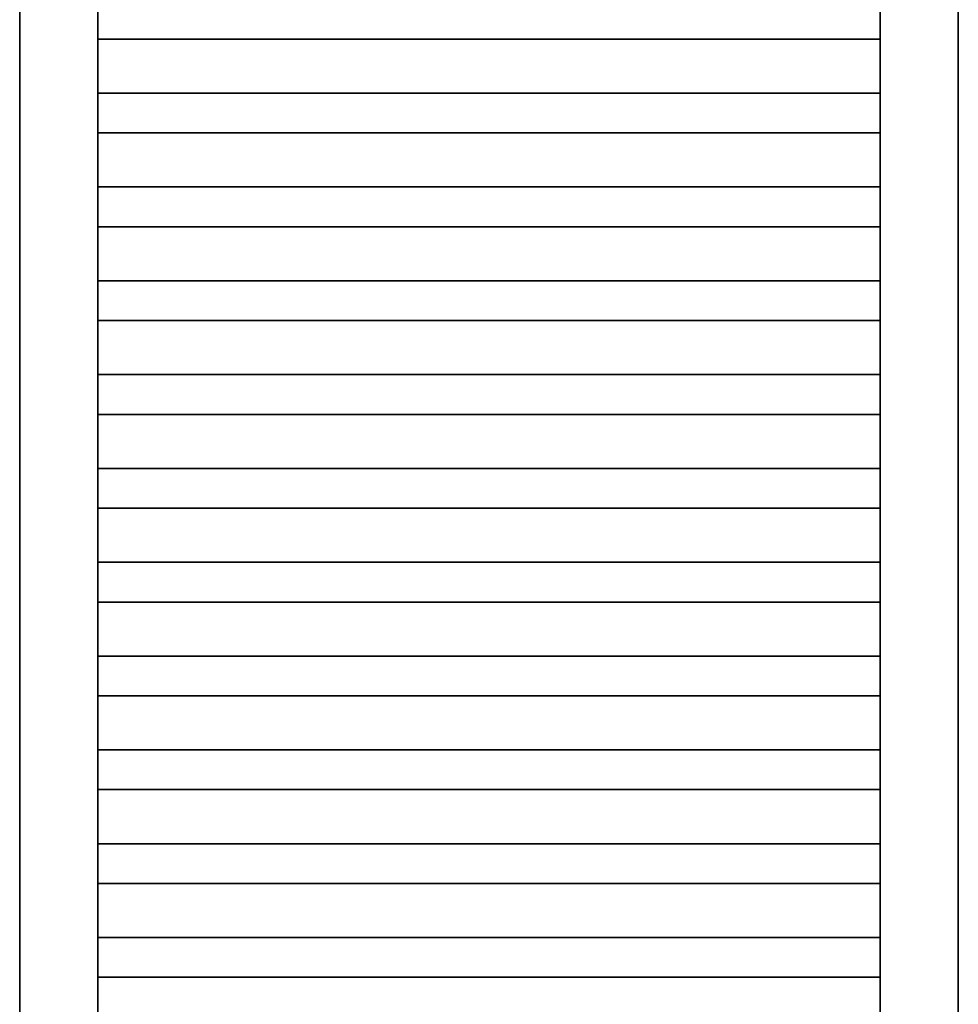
# Model space of a CAD drawing. Header units: millimetres. Extents: x 60394 to 199354, y 20895 to 166073.
# Tile 175 of 256: x 120152 to 120752, y 24632 to 25262. Entities that reach past the tile are written whole.
import ezdxf

# ---------------------------------------------------------------- set-up
doc = ezdxf.new("R2010")
doc.units = ezdxf.units.MM
doc.layers.add('UT_ZAŘÍZENÍ - OT', color=3, linetype='Continuous', lineweight=35)

msp = doc.modelspace()

# ---------------------------------------------------------------- linework, layer by layer
at = {"layer": 'UT_ZAŘÍZENÍ - OT', "linetype": 'Continuous'}
for p, q in [((120151.59, 23963.62), (120151.59, 25783.62)), ((120201.59, 25783.62), (120201.59, 23963.62)), ((120701.59, 23963.62), (120701.59, 25783.62)), ((120751.59, 25783.62), (120751.59, 23963.62)), ((120701.59, 25249.35), (120201.59, 25249.35)), ((120701.59, 25249.35), (120201.59, 25249.35)), ((120701.59, 25249.35), (120201.59, 25249.35)), ((120701.59, 25249.35), (120201.59, 25249.35)), ((120701.59, 25249.35), (120201.59, 25249.35)), ((120701.59, 25249.35), (120201.59, 25249.35)), ((120701.59, 25249.35), (120201.59, 25249.35)), ((120701.59, 25249.35), (120201.59, 25249.35)), ((120701.59, 25249.35), (120201.59, 25249.35)), ((120701.59, 25249.35), (120201.59, 25249.35)), ((120701.59, 25249.35), (120201.59, 25249.35)), ((120701.59, 25249.35), (120201.59, 25249.35)), ((120701.59, 25249.35), (120201.59, 25249.35)), ((120701.59, 25249.35), (120201.59, 25249.35)), ((120701.59, 25249.35), (120201.59, 25249.35)), ((120701.59, 25249.35), (120201.59, 25249.35)), ((120701.59, 25249.35), (120201.59, 25249.35)), ((120701.59, 25249.35), (120201.59, 25249.35)), ((120701.59, 25249.35), (120201.59, 25249.35)), ((120701.59, 25249.35), (120201.59, 25249.35)), ((120701.59, 25249.35), (120201.59, 25249.35)), ((120701.59, 25249.35), (120201.59, 25249.35)), ((120701.59, 25249.35), (120201.59, 25249.35)), ((120701.59, 25249.35), (120201.59, 25249.35)), ((120701.59, 25249.35), (120201.59, 25249.35)), ((120701.59, 25249.35), (120201.59, 25249.35)), ((120701.59, 25249.35), (120201.59, 25249.35)), ((120701.59, 25249.35), (120201.59, 25249.35)), ((120701.59, 25249.35), (120201.59, 25249.35)), ((120701.59, 25249.35), (120201.59, 25249.35)), ((120701.59, 25249.35), (120201.59, 25249.35)), ((120701.59, 25249.35), (120201.59, 25249.35)), ((120701.59, 25249.35), (120201.59, 25249.35)), ((120701.59, 25249.35), (120201.59, 25249.35)), ((120701.59, 25214.8), (120201.59, 25214.8)), ((120701.59, 25214.8), (120201.59, 25214.8)), ((120701.59, 25214.8), (120201.59, 25214.8)), ((120701.59, 25214.8), (120201.59, 25214.8)), ((120701.59, 25214.8), (120201.59, 25214.8)), ((120701.59, 25214.8), (120201.59, 25214.8)), ((120701.59, 25214.8), (120201.59, 25214.8)), ((120701.59, 25214.8), (120201.59, 25214.8)), ((120701.59, 25214.8), (120201.59, 25214.8)), ((120701.59, 25214.8), (120201.59, 25214.8)), ((120701.59, 25214.8), (120201.59, 25214.8)), ((120701.59, 25214.8), (120201.59, 25214.8)), ((120701.59, 25214.8), (120201.59, 25214.8)), ((120701.59, 25214.8), (120201.59, 25214.8)), ((120701.59, 25214.8), (120201.59, 25214.8)), ((120701.59, 25214.8), (120201.59, 25214.8)), ((120701.59, 25214.8), (120201.59, 25214.8)), ((120701.59, 25214.8), (120201.59, 25214.8)), ((120701.59, 25214.8), (120201.59, 25214.8)), ((120701.59, 25214.8), (120201.59, 25214.8)), ((120701.59, 25214.8), (120201.59, 25214.8)), ((120701.59, 25214.8), (120201.59, 25214.8)), ((120701.59, 25214.8), (120201.59, 25214.8)), ((120701.59, 25214.8), (120201.59, 25214.8)), ((120701.59, 25214.8), (120201.59, 25214.8)), ((120701.59, 25214.8), (120201.59, 25214.8)), ((120701.59, 25214.8), (120201.59, 25214.8)), ((120701.59, 25214.8), (120201.59, 25214.8)), ((120701.59, 25214.8), (120201.59, 25214.8)), ((120701.59, 25214.8), (120201.59, 25214.8)), ((120701.59, 25214.8), (120201.59, 25214.8)), ((120701.59, 25214.8), (120201.59, 25214.8)), ((120701.59, 25214.8), (120201.59, 25214.8)), ((120701.59, 25214.8), (120201.59, 25214.8)), ((120701.59, 25189.35), (120201.59, 25189.35)), ((120701.59, 25189.35), (120201.59, 25189.35)), ((120701.59, 25189.35), (120201.59, 25189.35)), ((120701.59, 25189.35), (120201.59, 25189.35)), ((120701.59, 25189.35), (120201.59, 25189.35)), ((120701.59, 25189.35), (120201.59, 25189.35)), ((120701.59, 25189.35), (120201.59, 25189.35)), ((120701.59, 25189.35), (120201.59, 25189.35)), ((120701.59, 25189.35), (120201.59, 25189.35)), ((120701.59, 25189.35), (120201.59, 25189.35)), ((120701.59, 25189.35), (120201.59, 25189.35)), ((120701.59, 25189.35), (120201.59, 25189.35)), ((120701.59, 25189.35), (120201.59, 25189.35)), ((120701.59, 25189.35), (120201.59, 25189.35)), ((120701.59, 25189.35), (120201.59, 25189.35)), ((120701.59, 25189.35), (120201.59, 25189.35)), ((120701.59, 25189.35), (120201.59, 25189.35)), ((120701.59, 25189.35), (120201.59, 25189.35)), ((120701.59, 25189.35), (120201.59, 25189.35)), ((120701.59, 25189.35), (120201.59, 25189.35)), ((120701.59, 25189.35), (120201.59, 25189.35)), ((120701.59, 25189.35), (120201.59, 25189.35)), ((120701.59, 25189.35), (120201.59, 25189.35)), ((120701.59, 25189.35), (120201.59, 25189.35)), ((120701.59, 25189.35), (120201.59, 25189.35)), ((120701.59, 25189.35), (120201.59, 25189.35)), ((120701.59, 25189.35), (120201.59, 25189.35)), ((120701.59, 25189.35), (120201.59, 25189.35)), ((120701.59, 25189.35), (120201.59, 25189.35)), ((120701.59, 25189.35), (120201.59, 25189.35)), ((120701.59, 25189.35), (120201.59, 25189.35)), ((120701.59, 25189.35), (120201.59, 25189.35)), ((120701.59, 25189.35), (120201.59, 25189.35)), ((120701.59, 25189.35), (120201.59, 25189.35)), ((120701.59, 25154.8), (120201.59, 25154.8)), ((120701.59, 25154.8), (120201.59, 25154.8)), ((120701.59, 25154.8), (120201.59, 25154.8)), ((120701.59, 25154.8), (120201.59, 25154.8)), ((120701.59, 25154.8), (120201.59, 25154.8)), ((120701.59, 25154.8), (120201.59, 25154.8)), ((120701.59, 25154.8), (120201.59, 25154.8)), ((120701.59, 25154.8), (120201.59, 25154.8)), ((120701.59, 25154.8), (120201.59, 25154.8)), ((120701.59, 25154.8), (120201.59, 25154.8)), ((120701.59, 25154.8), (120201.59, 25154.8)), ((120701.59, 25154.8), (120201.59, 25154.8)), ((120701.59, 25154.8), (120201.59, 25154.8)), ((120701.59, 25154.8), (120201.59, 25154.8)), ((120701.59, 25154.8), (120201.59, 25154.8)), ((120701.59, 25154.8), (120201.59, 25154.8)), ((120701.59, 25154.8), (120201.59, 25154.8)), ((120701.59, 25154.8), (120201.59, 25154.8)), ((120701.59, 25154.8), (120201.59, 25154.8)), ((120701.59, 25154.8), (120201.59, 25154.8)), ((120701.59, 25154.8), (120201.59, 25154.8)), ((120701.59, 25154.8), (120201.59, 25154.8)), ((120701.59, 25154.8), (120201.59, 25154.8)), ((120701.59, 25154.8), (120201.59, 25154.8)), ((120701.59, 25154.8), (120201.59, 25154.8)), ((120701.59, 25154.8), (120201.59, 25154.8)), ((120701.59, 25154.8), (120201.59, 25154.8)), ((120701.59, 25154.8), (120201.59, 25154.8)), ((120701.59, 25154.8), (120201.59, 25154.8)), ((120701.59, 25154.8), (120201.59, 25154.8)), ((120701.59, 25154.8), (120201.59, 25154.8)), ((120701.59, 25154.8), (120201.59, 25154.8)), ((120701.59, 25154.8), (120201.59, 25154.8)), ((120701.59, 25154.8), (120201.59, 25154.8)), ((120701.59, 25129.35), (120201.59, 25129.35)), ((120701.59, 25129.35), (120201.59, 25129.35)), ((120701.59, 25129.35), (120201.59, 25129.35)), ((120701.59, 25129.35), (120201.59, 25129.35)), ((120701.59, 25129.35), (120201.59, 25129.35)), ((120701.59, 25129.35), (120201.59, 25129.35)), ((120701.59, 25129.35), (120201.59, 25129.35)), ((120701.59, 25129.35), (120201.59, 25129.35)), ((120701.59, 25129.35), (120201.59, 25129.35)), ((120701.59, 25129.35), (120201.59, 25129.35)), ((120701.59, 25129.35), (120201.59, 25129.35)), ((120701.59, 25129.35), (120201.59, 25129.35)), ((120701.59, 25129.35), (120201.59, 25129.35)), ((120701.59, 25129.35), (120201.59, 25129.35)), ((120701.59, 25129.35), (120201.59, 25129.35)), ((120701.59, 25129.35), (120201.59, 25129.35)), ((120701.59, 25129.35), (120201.59, 25129.35)), ((120701.59, 25129.35), (120201.59, 25129.35)), ((120701.59, 25129.35), (120201.59, 25129.35)), ((120701.59, 25129.35), (120201.59, 25129.35)), ((120701.59, 25129.35), (120201.59, 25129.35)), ((120701.59, 25129.35), (120201.59, 25129.35)), ((120701.59, 25129.35), (120201.59, 25129.35)), ((120701.59, 25129.35), (120201.59, 25129.35)), ((120701.59, 25129.35), (120201.59, 25129.35)), ((120701.59, 25129.35), (120201.59, 25129.35)), ((120701.59, 25129.35), (120201.59, 25129.35)), ((120701.59, 25129.35), (120201.59, 25129.35)), ((120701.59, 25129.35), (120201.59, 25129.35)), ((120701.59, 25129.35), (120201.59, 25129.35)), ((120701.59, 25129.35), (120201.59, 25129.35)), ((120701.59, 25129.35), (120201.59, 25129.35)), ((120701.59, 25129.35), (120201.59, 25129.35)), ((120701.59, 25129.35), (120201.59, 25129.35)), ((120701.59, 25094.8), (120201.59, 25094.8)), ((120701.59, 25094.8), (120201.59, 25094.8)), ((120701.59, 25094.8), (120201.59, 25094.8)), ((120701.59, 25094.8), (120201.59, 25094.8)), ((120701.59, 25094.8), (120201.59, 25094.8)), ((120701.59, 25094.8), (120201.59, 25094.8)), ((120701.59, 25094.8), (120201.59, 25094.8)), ((120701.59, 25094.8), (120201.59, 25094.8)), ((120701.59, 25094.8), (120201.59, 25094.8)), ((120701.59, 25094.8), (120201.59, 25094.8)), ((120701.59, 25094.8), (120201.59, 25094.8)), ((120701.59, 25094.8), (120201.59, 25094.8)), ((120701.59, 25094.8), (120201.59, 25094.8)), ((120701.59, 25094.8), (120201.59, 25094.8)), ((120701.59, 25094.8), (120201.59, 25094.8)), ((120701.59, 25094.8), (120201.59, 25094.8)), ((120701.59, 25094.8), (120201.59, 25094.8)), ((120701.59, 25094.8), (120201.59, 25094.8)), ((120701.59, 25094.8), (120201.59, 25094.8)), ((120701.59, 25094.8), (120201.59, 25094.8)), ((120701.59, 25094.8), (120201.59, 25094.8)), ((120701.59, 25094.8), (120201.59, 25094.8)), ((120701.59, 25094.8), (120201.59, 25094.8)), ((120701.59, 25094.8), (120201.59, 25094.8)), ((120701.59, 25094.8), (120201.59, 25094.8)), ((120701.59, 25094.8), (120201.59, 25094.8)), ((120701.59, 25094.8), (120201.59, 25094.8)), ((120701.59, 25094.8), (120201.59, 25094.8)), ((120701.59, 25094.8), (120201.59, 25094.8)), ((120701.59, 25094.8), (120201.59, 25094.8)), ((120701.59, 25094.8), (120201.59, 25094.8)), ((120701.59, 25094.8), (120201.59, 25094.8)), ((120701.59, 25094.8), (120201.59, 25094.8)), ((120701.59, 25094.8), (120201.59, 25094.8)), ((120701.59, 25069.35), (120201.59, 25069.35)), ((120701.59, 25069.35), (120201.59, 25069.35)), ((120701.59, 25069.35), (120201.59, 25069.35)), ((120701.59, 25069.35), (120201.59, 25069.35)), ((120701.59, 25069.35), (120201.59, 25069.35)), ((120701.59, 25069.35), (120201.59, 25069.35)), ((120701.59, 25069.35), (120201.59, 25069.35)), ((120701.59, 25069.35), (120201.59, 25069.35)), ((120701.59, 25069.35), (120201.59, 25069.35)), ((120701.59, 25069.35), (120201.59, 25069.35)), ((120701.59, 25069.35), (120201.59, 25069.35)), ((120701.59, 25069.35), (120201.59, 25069.35)), ((120701.59, 25069.35), (120201.59, 25069.35)), ((120701.59, 25069.35), (120201.59, 25069.35)), ((120701.59, 25069.35), (120201.59, 25069.35)), ((120701.59, 25069.35), (120201.59, 25069.35)), ((120701.59, 25069.35), (120201.59, 25069.35)), ((120701.59, 25069.35), (120201.59, 25069.35)), ((120701.59, 25069.35), (120201.59, 25069.35)), ((120701.59, 25069.35), (120201.59, 25069.35)), ((120701.59, 25069.35), (120201.59, 25069.35)), ((120701.59, 25069.35), (120201.59, 25069.35)), ((120701.59, 25069.35), (120201.59, 25069.35)), ((120701.59, 25069.35), (120201.59, 25069.35)), ((120701.59, 25069.35), (120201.59, 25069.35)), ((120701.59, 25069.35), (120201.59, 25069.35)), ((120701.59, 25069.35), (120201.59, 25069.35)), ((120701.59, 25069.35), (120201.59, 25069.35)), ((120701.59, 25069.35), (120201.59, 25069.35)), ((120701.59, 25069.35), (120201.59, 25069.35)), ((120701.59, 25069.35), (120201.59, 25069.35)), ((120701.59, 25069.35), (120201.59, 25069.35)), ((120701.59, 25069.35), (120201.59, 25069.35)), ((120701.59, 25069.35), (120201.59, 25069.35)), ((120701.59, 25034.8), (120201.59, 25034.8)), ((120701.59, 25034.8), (120201.59, 25034.8)), ((120701.59, 25034.8), (120201.59, 25034.8)), ((120701.59, 25034.8), (120201.59, 25034.8)), ((120701.59, 25034.8), (120201.59, 25034.8)), ((120701.59, 25034.8), (120201.59, 25034.8)), ((120701.59, 25034.8), (120201.59, 25034.8)), ((120701.59, 25034.8), (120201.59, 25034.8)), ((120701.59, 25034.8), (120201.59, 25034.8)), ((120701.59, 25034.8), (120201.59, 25034.8)), ((120701.59, 25034.8), (120201.59, 25034.8)), ((120701.59, 25034.8), (120201.59, 25034.8)), ((120701.59, 25034.8), (120201.59, 25034.8)), ((120701.59, 25034.8), (120201.59, 25034.8)), ((120701.59, 25034.8), (120201.59, 25034.8)), ((120701.59, 25034.8), (120201.59, 25034.8)), ((120701.59, 25034.8), (120201.59, 25034.8)), ((120701.59, 25034.8), (120201.59, 25034.8)), ((120701.59, 25034.8), (120201.59, 25034.8)), ((120701.59, 25034.8), (120201.59, 25034.8)), ((120701.59, 25034.8), (120201.59, 25034.8)), ((120701.59, 25034.8), (120201.59, 25034.8)), ((120701.59, 25034.8), (120201.59, 25034.8)), ((120701.59, 25034.8), (120201.59, 25034.8)), ((120701.59, 25034.8), (120201.59, 25034.8)), ((120701.59, 25034.8), (120201.59, 25034.8)), ((120701.59, 25034.8), (120201.59, 25034.8)), ((120701.59, 25034.8), (120201.59, 25034.8)), ((120701.59, 25034.8), (120201.59, 25034.8)), ((120701.59, 25034.8), (120201.59, 25034.8)), ((120701.59, 25034.8), (120201.59, 25034.8)), ((120701.59, 25034.8), (120201.59, 25034.8)), ((120701.59, 25034.8), (120201.59, 25034.8)), ((120701.59, 25034.8), (120201.59, 25034.8)), ((120701.59, 25009.35), (120201.59, 25009.35)), ((120701.59, 25009.35), (120201.59, 25009.35)), ((120701.59, 25009.35), (120201.59, 25009.35)), ((120701.59, 25009.35), (120201.59, 25009.35)), ((120701.59, 25009.35), (120201.59, 25009.35)), ((120701.59, 25009.35), (120201.59, 25009.35)), ((120701.59, 25009.35), (120201.59, 25009.35)), ((120701.59, 25009.35), (120201.59, 25009.35)), ((120701.59, 25009.35), (120201.59, 25009.35)), ((120701.59, 25009.35), (120201.59, 25009.35)), ((120701.59, 25009.35), (120201.59, 25009.35)), ((120701.59, 25009.35), (120201.59, 25009.35)), ((120701.59, 25009.35), (120201.59, 25009.35)), ((120701.59, 25009.35), (120201.59, 25009.35)), ((120701.59, 25009.35), (120201.59, 25009.35)), ((120701.59, 25009.35), (120201.59, 25009.35)), ((120701.59, 25009.35), (120201.59, 25009.35)), ((120701.59, 25009.35), (120201.59, 25009.35)), ((120701.59, 25009.35), (120201.59, 25009.35)), ((120701.59, 25009.35), (120201.59, 25009.35)), ((120701.59, 25009.35), (120201.59, 25009.35)), ((120701.59, 25009.35), (120201.59, 25009.35)), ((120701.59, 25009.35), (120201.59, 25009.35)), ((120701.59, 25009.35), (120201.59, 25009.35)), ((120701.59, 25009.35), (120201.59, 25009.35)), ((120701.59, 25009.35), (120201.59, 25009.35)), ((120701.59, 25009.35), (120201.59, 25009.35)), ((120701.59, 25009.35), (120201.59, 25009.35)), ((120701.59, 25009.35), (120201.59, 25009.35)), ((120701.59, 25009.35), (120201.59, 25009.35)), ((120701.59, 25009.35), (120201.59, 25009.35)), ((120701.59, 25009.35), (120201.59, 25009.35)), ((120701.59, 25009.35), (120201.59, 25009.35)), ((120701.59, 25009.35), (120201.59, 25009.35)), ((120701.59, 24974.8), (120201.59, 24974.8)), ((120701.59, 24974.8), (120201.59, 24974.8)), ((120701.59, 24974.8), (120201.59, 24974.8)), ((120701.59, 24974.8), (120201.59, 24974.8)), ((120701.59, 24974.8), (120201.59, 24974.8)), ((120701.59, 24974.8), (120201.59, 24974.8)), ((120701.59, 24974.8), (120201.59, 24974.8)), ((120701.59, 24974.8), (120201.59, 24974.8)), ((120701.59, 24974.8), (120201.59, 24974.8)), ((120701.59, 24974.8), (120201.59, 24974.8)), ((120701.59, 24974.8), (120201.59, 24974.8)), ((120701.59, 24974.8), (120201.59, 24974.8)), ((120701.59, 24974.8), (120201.59, 24974.8)), ((120701.59, 24974.8), (120201.59, 24974.8)), ((120701.59, 24974.8), (120201.59, 24974.8)), ((120701.59, 24974.8), (120201.59, 24974.8)), ((120701.59, 24974.8), (120201.59, 24974.8)), ((120701.59, 24974.8), (120201.59, 24974.8)), ((120701.59, 24974.8), (120201.59, 24974.8)), ((120701.59, 24974.8), (120201.59, 24974.8)), ((120701.59, 24974.8), (120201.59, 24974.8)), ((120701.59, 24974.8), (120201.59, 24974.8)), ((120701.59, 24974.8), (120201.59, 24974.8)), ((120701.59, 24974.8), (120201.59, 24974.8)), ((120701.59, 24974.8), (120201.59, 24974.8)), ((120701.59, 24974.8), (120201.59, 24974.8)), ((120701.59, 24974.8), (120201.59, 24974.8)), ((120701.59, 24974.8), (120201.59, 24974.8)), ((120701.59, 24974.8), (120201.59, 24974.8)), ((120701.59, 24974.8), (120201.59, 24974.8)), ((120701.59, 24974.8), (120201.59, 24974.8)), ((120701.59, 24974.8), (120201.59, 24974.8)), ((120701.59, 24974.8), (120201.59, 24974.8)), ((120701.59, 24974.8), (120201.59, 24974.8)), ((120701.59, 24949.35), (120201.59, 24949.35)), ((120701.59, 24949.35), (120201.59, 24949.35)), ((120701.59, 24949.35), (120201.59, 24949.35)), ((120701.59, 24949.35), (120201.59, 24949.35)), ((120701.59, 24949.35), (120201.59, 24949.35)), ((120701.59, 24949.35), (120201.59, 24949.35)), ((120701.59, 24949.35), (120201.59, 24949.35)), ((120701.59, 24949.35), (120201.59, 24949.35)), ((120701.59, 24949.35), (120201.59, 24949.35)), ((120701.59, 24949.35), (120201.59, 24949.35)), ((120701.59, 24949.35), (120201.59, 24949.35)), ((120701.59, 24949.35), (120201.59, 24949.35)), ((120701.59, 24949.35), (120201.59, 24949.35)), ((120701.59, 24949.35), (120201.59, 24949.35)), ((120701.59, 24949.35), (120201.59, 24949.35)), ((120701.59, 24949.35), (120201.59, 24949.35)), ((120701.59, 24949.35), (120201.59, 24949.35)), ((120701.59, 24949.35), (120201.59, 24949.35)), ((120701.59, 24949.35), (120201.59, 24949.35)), ((120701.59, 24949.35), (120201.59, 24949.35)), ((120701.59, 24949.35), (120201.59, 24949.35)), ((120701.59, 24949.35), (120201.59, 24949.35)), ((120701.59, 24949.35), (120201.59, 24949.35)), ((120701.59, 24949.35), (120201.59, 24949.35)), ((120701.59, 24949.35), (120201.59, 24949.35)), ((120701.59, 24949.35), (120201.59, 24949.35)), ((120701.59, 24949.35), (120201.59, 24949.35)), ((120701.59, 24949.35), (120201.59, 24949.35)), ((120701.59, 24949.35), (120201.59, 24949.35)), ((120701.59, 24949.35), (120201.59, 24949.35)), ((120701.59, 24949.35), (120201.59, 24949.35)), ((120701.59, 24949.35), (120201.59, 24949.35)), ((120701.59, 24949.35), (120201.59, 24949.35)), ((120701.59, 24949.35), (120201.59, 24949.35)), ((120701.59, 24914.8), (120201.59, 24914.8)), ((120701.59, 24914.8), (120201.59, 24914.8)), ((120701.59, 24914.8), (120201.59, 24914.8)), ((120701.59, 24914.8), (120201.59, 24914.8)), ((120701.59, 24914.8), (120201.59, 24914.8)), ((120701.59, 24914.8), (120201.59, 24914.8)), ((120701.59, 24914.8), (120201.59, 24914.8)), ((120701.59, 24914.8), (120201.59, 24914.8)), ((120701.59, 24914.8), (120201.59, 24914.8)), ((120701.59, 24914.8), (120201.59, 24914.8)), ((120701.59, 24914.8), (120201.59, 24914.8)), ((120701.59, 24914.8), (120201.59, 24914.8)), ((120701.59, 24914.8), (120201.59, 24914.8)), ((120701.59, 24914.8), (120201.59, 24914.8)), ((120701.59, 24914.8), (120201.59, 24914.8)), ((120701.59, 24914.8), (120201.59, 24914.8)), ((120701.59, 24914.8), (120201.59, 24914.8)), ((120701.59, 24914.8), (120201.59, 24914.8)), ((120701.59, 24914.8), (120201.59, 24914.8)), ((120701.59, 24914.8), (120201.59, 24914.8)), ((120701.59, 24914.8), (120201.59, 24914.8)), ((120701.59, 24914.8), (120201.59, 24914.8)), ((120701.59, 24914.8), (120201.59, 24914.8)), ((120701.59, 24914.8), (120201.59, 24914.8)), ((120701.59, 24914.8), (120201.59, 24914.8)), ((120701.59, 24914.8), (120201.59, 24914.8)), ((120701.59, 24914.8), (120201.59, 24914.8)), ((120701.59, 24914.8), (120201.59, 24914.8)), ((120701.59, 24914.8), (120201.59, 24914.8)), ((120701.59, 24914.8), (120201.59, 24914.8)), ((120701.59, 24914.8), (120201.59, 24914.8)), ((120701.59, 24914.8), (120201.59, 24914.8)), ((120701.59, 24914.8), (120201.59, 24914.8)), ((120701.59, 24914.8), (120201.59, 24914.8)), ((120701.59, 24889.35), (120201.59, 24889.35)), ((120701.59, 24889.35), (120201.59, 24889.35)), ((120701.59, 24889.35), (120201.59, 24889.35)), ((120701.59, 24889.35), (120201.59, 24889.35)), ((120701.59, 24889.35), (120201.59, 24889.35)), ((120701.59, 24889.35), (120201.59, 24889.35)), ((120701.59, 24889.35), (120201.59, 24889.35)), ((120701.59, 24889.35), (120201.59, 24889.35)), ((120701.59, 24889.35), (120201.59, 24889.35)), ((120701.59, 24889.35), (120201.59, 24889.35)), ((120701.59, 24889.35), (120201.59, 24889.35)), ((120701.59, 24889.35), (120201.59, 24889.35)), ((120701.59, 24889.35), (120201.59, 24889.35)), ((120701.59, 24889.35), (120201.59, 24889.35)), ((120701.59, 24889.35), (120201.59, 24889.35)), ((120701.59, 24889.35), (120201.59, 24889.35)), ((120701.59, 24889.35), (120201.59, 24889.35)), ((120701.59, 24889.35), (120201.59, 24889.35)), ((120701.59, 24889.35), (120201.59, 24889.35)), ((120701.59, 24889.35), (120201.59, 24889.35)), ((120701.59, 24889.35), (120201.59, 24889.35)), ((120701.59, 24889.35), (120201.59, 24889.35)), ((120701.59, 24889.35), (120201.59, 24889.35)), ((120701.59, 24889.35), (120201.59, 24889.35)), ((120701.59, 24889.35), (120201.59, 24889.35)), ((120701.59, 24889.35), (120201.59, 24889.35)), ((120701.59, 24889.35), (120201.59, 24889.35)), ((120701.59, 24889.35), (120201.59, 24889.35)), ((120701.59, 24889.35), (120201.59, 24889.35)), ((120701.59, 24889.35), (120201.59, 24889.35)), ((120701.59, 24889.35), (120201.59, 24889.35)), ((120701.59, 24889.35), (120201.59, 24889.35)), ((120701.59, 24889.35), (120201.59, 24889.35)), ((120701.59, 24889.35), (120201.59, 24889.35)), ((120701.59, 24854.8), (120201.59, 24854.8)), ((120701.59, 24854.8), (120201.59, 24854.8)), ((120701.59, 24854.8), (120201.59, 24854.8)), ((120701.59, 24854.8), (120201.59, 24854.8)), ((120701.59, 24854.8), (120201.59, 24854.8)), ((120701.59, 24854.8), (120201.59, 24854.8)), ((120701.59, 24854.8), (120201.59, 24854.8)), ((120701.59, 24854.8), (120201.59, 24854.8)), ((120701.59, 24854.8), (120201.59, 24854.8)), ((120701.59, 24854.8), (120201.59, 24854.8)), ((120701.59, 24854.8), (120201.59, 24854.8)), ((120701.59, 24854.8), (120201.59, 24854.8)), ((120701.59, 24854.8), (120201.59, 24854.8)), ((120701.59, 24854.8), (120201.59, 24854.8)), ((120701.59, 24854.8), (120201.59, 24854.8)), ((120701.59, 24854.8), (120201.59, 24854.8)), ((120701.59, 24854.8), (120201.59, 24854.8)), ((120701.59, 24854.8), (120201.59, 24854.8)), ((120701.59, 24854.8), (120201.59, 24854.8)), ((120701.59, 24854.8), (120201.59, 24854.8)), ((120701.59, 24854.8), (120201.59, 24854.8)), ((120701.59, 24854.8), (120201.59, 24854.8)), ((120701.59, 24854.8), (120201.59, 24854.8)), ((120701.59, 24854.8), (120201.59, 24854.8)), ((120701.59, 24854.8), (120201.59, 24854.8)), ((120701.59, 24854.8), (120201.59, 24854.8)), ((120701.59, 24854.8), (120201.59, 24854.8)), ((120701.59, 24854.8), (120201.59, 24854.8)), ((120701.59, 24854.8), (120201.59, 24854.8)), ((120701.59, 24854.8), (120201.59, 24854.8)), ((120701.59, 24854.8), (120201.59, 24854.8)), ((120701.59, 24854.8), (120201.59, 24854.8)), ((120701.59, 24854.8), (120201.59, 24854.8)), ((120701.59, 24854.8), (120201.59, 24854.8)), ((120701.59, 24829.35), (120201.59, 24829.35)), ((120701.59, 24829.35), (120201.59, 24829.35)), ((120701.59, 24829.35), (120201.59, 24829.35)), ((120701.59, 24829.35), (120201.59, 24829.35)), ((120701.59, 24829.35), (120201.59, 24829.35)), ((120701.59, 24829.35), (120201.59, 24829.35)), ((120701.59, 24829.35), (120201.59, 24829.35)), ((120701.59, 24829.35), (120201.59, 24829.35)), ((120701.59, 24829.35), (120201.59, 24829.35)), ((120701.59, 24829.35), (120201.59, 24829.35)), ((120701.59, 24829.35), (120201.59, 24829.35)), ((120701.59, 24829.35), (120201.59, 24829.35)), ((120701.59, 24829.35), (120201.59, 24829.35)), ((120701.59, 24829.35), (120201.59, 24829.35)), ((120701.59, 24829.35), (120201.59, 24829.35)), ((120701.59, 24829.35), (120201.59, 24829.35)), ((120701.59, 24829.35), (120201.59, 24829.35)), ((120701.59, 24829.35), (120201.59, 24829.35)), ((120701.59, 24829.35), (120201.59, 24829.35)), ((120701.59, 24829.35), (120201.59, 24829.35)), ((120701.59, 24829.35), (120201.59, 24829.35)), ((120701.59, 24829.35), (120201.59, 24829.35)), ((120701.59, 24829.35), (120201.59, 24829.35)), ((120701.59, 24829.35), (120201.59, 24829.35)), ((120701.59, 24829.35), (120201.59, 24829.35)), ((120701.59, 24829.35), (120201.59, 24829.35)), ((120701.59, 24829.35), (120201.59, 24829.35)), ((120701.59, 24829.35), (120201.59, 24829.35)), ((120701.59, 24829.35), (120201.59, 24829.35)), ((120701.59, 24829.35), (120201.59, 24829.35)), ((120701.59, 24829.35), (120201.59, 24829.35)), ((120701.59, 24829.35), (120201.59, 24829.35)), ((120701.59, 24829.35), (120201.59, 24829.35)), ((120701.59, 24829.35), (120201.59, 24829.35)), ((120701.59, 24794.8), (120201.59, 24794.8)), ((120701.59, 24794.8), (120201.59, 24794.8)), ((120701.59, 24794.8), (120201.59, 24794.8)), ((120701.59, 24794.8), (120201.59, 24794.8)), ((120701.59, 24794.8), (120201.59, 24794.8)), ((120701.59, 24794.8), (120201.59, 24794.8)), ((120701.59, 24794.8), (120201.59, 24794.8)), ((120701.59, 24794.8), (120201.59, 24794.8)), ((120701.59, 24794.8), (120201.59, 24794.8)), ((120701.59, 24794.8), (120201.59, 24794.8)), ((120701.59, 24794.8), (120201.59, 24794.8)), ((120701.59, 24794.8), (120201.59, 24794.8)), ((120701.59, 24794.8), (120201.59, 24794.8)), ((120701.59, 24794.8), (120201.59, 24794.8)), ((120701.59, 24794.8), (120201.59, 24794.8)), ((120701.59, 24794.8), (120201.59, 24794.8)), ((120701.59, 24794.8), (120201.59, 24794.8)), ((120701.59, 24794.8), (120201.59, 24794.8)), ((120701.59, 24794.8), (120201.59, 24794.8)), ((120701.59, 24794.8), (120201.59, 24794.8)), ((120701.59, 24794.8), (120201.59, 24794.8)), ((120701.59, 24794.8), (120201.59, 24794.8)), ((120701.59, 24794.8), (120201.59, 24794.8)), ((120701.59, 24794.8), (120201.59, 24794.8)), ((120701.59, 24794.8), (120201.59, 24794.8)), ((120701.59, 24794.8), (120201.59, 24794.8)), ((120701.59, 24794.8), (120201.59, 24794.8)), ((120701.59, 24794.8), (120201.59, 24794.8)), ((120701.59, 24794.8), (120201.59, 24794.8)), ((120701.59, 24794.8), (120201.59, 24794.8)), ((120701.59, 24794.8), (120201.59, 24794.8)), ((120701.59, 24794.8), (120201.59, 24794.8)), ((120701.59, 24794.8), (120201.59, 24794.8)), ((120701.59, 24794.8), (120201.59, 24794.8)), ((120701.59, 24769.35), (120201.59, 24769.35)), ((120701.59, 24769.35), (120201.59, 24769.35)), ((120701.59, 24769.35), (120201.59, 24769.35)), ((120701.59, 24769.35), (120201.59, 24769.35)), ((120701.59, 24769.35), (120201.59, 24769.35)), ((120701.59, 24769.35), (120201.59, 24769.35)), ((120701.59, 24769.35), (120201.59, 24769.35)), ((120701.59, 24769.35), (120201.59, 24769.35)), ((120701.59, 24769.35), (120201.59, 24769.35)), ((120701.59, 24769.35), (120201.59, 24769.35)), ((120701.59, 24769.35), (120201.59, 24769.35)), ((120701.59, 24769.35), (120201.59, 24769.35)), ((120701.59, 24769.35), (120201.59, 24769.35)), ((120701.59, 24769.35), (120201.59, 24769.35)), ((120701.59, 24769.35), (120201.59, 24769.35)), ((120701.59, 24769.35), (120201.59, 24769.35)), ((120701.59, 24769.35), (120201.59, 24769.35)), ((120701.59, 24769.35), (120201.59, 24769.35)), ((120701.59, 24769.35), (120201.59, 24769.35)), ((120701.59, 24769.35), (120201.59, 24769.35)), ((120701.59, 24769.35), (120201.59, 24769.35)), ((120701.59, 24769.35), (120201.59, 24769.35)), ((120701.59, 24769.35), (120201.59, 24769.35)), ((120701.59, 24769.35), (120201.59, 24769.35)), ((120701.59, 24769.35), (120201.59, 24769.35)), ((120701.59, 24769.35), (120201.59, 24769.35)), ((120701.59, 24769.35), (120201.59, 24769.35)), ((120701.59, 24769.35), (120201.59, 24769.35)), ((120701.59, 24769.35), (120201.59, 24769.35)), ((120701.59, 24769.35), (120201.59, 24769.35)), ((120701.59, 24769.35), (120201.59, 24769.35)), ((120701.59, 24769.35), (120201.59, 24769.35)), ((120701.59, 24769.35), (120201.59, 24769.35)), ((120701.59, 24769.35), (120201.59, 24769.35)), ((120701.59, 24734.8), (120201.59, 24734.8)), ((120701.59, 24734.8), (120201.59, 24734.8)), ((120701.59, 24734.8), (120201.59, 24734.8)), ((120701.59, 24734.8), (120201.59, 24734.8)), ((120701.59, 24734.8), (120201.59, 24734.8)), ((120701.59, 24734.8), (120201.59, 24734.8)), ((120701.59, 24734.8), (120201.59, 24734.8)), ((120701.59, 24734.8), (120201.59, 24734.8)), ((120701.59, 24734.8), (120201.59, 24734.8)), ((120701.59, 24734.8), (120201.59, 24734.8)), ((120701.59, 24734.8), (120201.59, 24734.8)), ((120701.59, 24734.8), (120201.59, 24734.8)), ((120701.59, 24734.8), (120201.59, 24734.8)), ((120701.59, 24734.8), (120201.59, 24734.8)), ((120701.59, 24734.8), (120201.59, 24734.8)), ((120701.59, 24734.8), (120201.59, 24734.8)), ((120701.59, 24734.8), (120201.59, 24734.8)), ((120701.59, 24734.8), (120201.59, 24734.8)), ((120701.59, 24734.8), (120201.59, 24734.8)), ((120701.59, 24734.8), (120201.59, 24734.8)), ((120701.59, 24734.8), (120201.59, 24734.8)), ((120701.59, 24734.8), (120201.59, 24734.8)), ((120701.59, 24734.8), (120201.59, 24734.8)), ((120701.59, 24734.8), (120201.59, 24734.8)), ((120701.59, 24734.8), (120201.59, 24734.8)), ((120701.59, 24734.8), (120201.59, 24734.8)), ((120701.59, 24734.8), (120201.59, 24734.8)), ((120701.59, 24734.8), (120201.59, 24734.8)), ((120701.59, 24734.8), (120201.59, 24734.8)), ((120701.59, 24734.8), (120201.59, 24734.8)), ((120701.59, 24734.8), (120201.59, 24734.8)), ((120701.59, 24734.8), (120201.59, 24734.8)), ((120701.59, 24734.8), (120201.59, 24734.8)), ((120701.59, 24734.8), (120201.59, 24734.8)), ((120701.59, 24709.35), (120201.59, 24709.35)), ((120701.59, 24709.35), (120201.59, 24709.35)), ((120701.59, 24709.35), (120201.59, 24709.35)), ((120701.59, 24709.35), (120201.59, 24709.35)), ((120701.59, 24709.35), (120201.59, 24709.35)), ((120701.59, 24709.35), (120201.59, 24709.35)), ((120701.59, 24709.35), (120201.59, 24709.35)), ((120701.59, 24709.35), (120201.59, 24709.35)), ((120701.59, 24709.35), (120201.59, 24709.35)), ((120701.59, 24709.35), (120201.59, 24709.35)), ((120701.59, 24709.35), (120201.59, 24709.35)), ((120701.59, 24709.35), (120201.59, 24709.35)), ((120701.59, 24709.35), (120201.59, 24709.35)), ((120701.59, 24709.35), (120201.59, 24709.35)), ((120701.59, 24709.35), (120201.59, 24709.35)), ((120701.59, 24709.35), (120201.59, 24709.35)), ((120701.59, 24709.35), (120201.59, 24709.35)), ((120701.59, 24709.35), (120201.59, 24709.35)), ((120701.59, 24709.35), (120201.59, 24709.35)), ((120701.59, 24709.35), (120201.59, 24709.35)), ((120701.59, 24709.35), (120201.59, 24709.35)), ((120701.59, 24709.35), (120201.59, 24709.35)), ((120701.59, 24709.35), (120201.59, 24709.35)), ((120701.59, 24709.35), (120201.59, 24709.35)), ((120701.59, 24709.35), (120201.59, 24709.35)), ((120701.59, 24709.35), (120201.59, 24709.35)), ((120701.59, 24709.35), (120201.59, 24709.35)), ((120701.59, 24709.35), (120201.59, 24709.35)), ((120701.59, 24709.35), (120201.59, 24709.35)), ((120701.59, 24709.35), (120201.59, 24709.35)), ((120701.59, 24709.35), (120201.59, 24709.35)), ((120701.59, 24709.35), (120201.59, 24709.35)), ((120701.59, 24709.35), (120201.59, 24709.35)), ((120701.59, 24709.35), (120201.59, 24709.35)), ((120701.59, 24674.8), (120201.59, 24674.8)), ((120701.59, 24674.8), (120201.59, 24674.8)), ((120701.59, 24674.8), (120201.59, 24674.8)), ((120701.59, 24674.8), (120201.59, 24674.8)), ((120701.59, 24674.8), (120201.59, 24674.8)), ((120701.59, 24674.8), (120201.59, 24674.8)), ((120701.59, 24674.8), (120201.59, 24674.8)), ((120701.59, 24674.8), (120201.59, 24674.8)), ((120701.59, 24674.8), (120201.59, 24674.8)), ((120701.59, 24674.8), (120201.59, 24674.8)), ((120701.59, 24674.8), (120201.59, 24674.8)), ((120701.59, 24674.8), (120201.59, 24674.8)), ((120701.59, 24674.8), (120201.59, 24674.8)), ((120701.59, 24674.8), (120201.59, 24674.8)), ((120701.59, 24674.8), (120201.59, 24674.8)), ((120701.59, 24674.8), (120201.59, 24674.8)), ((120701.59, 24674.8), (120201.59, 24674.8)), ((120701.59, 24674.8), (120201.59, 24674.8)), ((120701.59, 24674.8), (120201.59, 24674.8)), ((120701.59, 24674.8), (120201.59, 24674.8)), ((120701.59, 24674.8), (120201.59, 24674.8)), ((120701.59, 24674.8), (120201.59, 24674.8)), ((120701.59, 24674.8), (120201.59, 24674.8)), ((120701.59, 24674.8), (120201.59, 24674.8)), ((120701.59, 24674.8), (120201.59, 24674.8)), ((120701.59, 24674.8), (120201.59, 24674.8)), ((120701.59, 24674.8), (120201.59, 24674.8)), ((120701.59, 24674.8), (120201.59, 24674.8)), ((120701.59, 24674.8), (120201.59, 24674.8)), ((120701.59, 24674.8), (120201.59, 24674.8)), ((120701.59, 24674.8), (120201.59, 24674.8)), ((120701.59, 24674.8), (120201.59, 24674.8)), ((120701.59, 24674.8), (120201.59, 24674.8)), ((120701.59, 24674.8), (120201.59, 24674.8)), ((120701.59, 24649.35), (120201.59, 24649.35)), ((120701.59, 24649.35), (120201.59, 24649.35)), ((120701.59, 24649.35), (120201.59, 24649.35)), ((120701.59, 24649.35), (120201.59, 24649.35)), ((120701.59, 24649.35), (120201.59, 24649.35)), ((120701.59, 24649.35), (120201.59, 24649.35)), ((120701.59, 24649.35), (120201.59, 24649.35)), ((120701.59, 24649.35), (120201.59, 24649.35)), ((120701.59, 24649.35), (120201.59, 24649.35)), ((120701.59, 24649.35), (120201.59, 24649.35)), ((120701.59, 24649.35), (120201.59, 24649.35)), ((120701.59, 24649.35), (120201.59, 24649.35)), ((120701.59, 24649.35), (120201.59, 24649.35)), ((120701.59, 24649.35), (120201.59, 24649.35)), ((120701.59, 24649.35), (120201.59, 24649.35)), ((120701.59, 24649.35), (120201.59, 24649.35)), ((120701.59, 24649.35), (120201.59, 24649.35)), ((120701.59, 24649.35), (120201.59, 24649.35)), ((120701.59, 24649.35), (120201.59, 24649.35)), ((120701.59, 24649.35), (120201.59, 24649.35)), ((120701.59, 24649.35), (120201.59, 24649.35)), ((120701.59, 24649.35), (120201.59, 24649.35)), ((120701.59, 24649.35), (120201.59, 24649.35)), ((120701.59, 24649.35), (120201.59, 24649.35)), ((120701.59, 24649.35), (120201.59, 24649.35)), ((120701.59, 24649.35), (120201.59, 24649.35)), ((120701.59, 24649.35), (120201.59, 24649.35)), ((120701.59, 24649.35), (120201.59, 24649.35)), ((120701.59, 24649.35), (120201.59, 24649.35)), ((120701.59, 24649.35), (120201.59, 24649.35)), ((120701.59, 24649.35), (120201.59, 24649.35)), ((120701.59, 24649.35), (120201.59, 24649.35)), ((120701.59, 24649.35), (120201.59, 24649.35)), ((120701.59, 24649.35), (120201.59, 24649.35))]:
    msp.add_line(p, q, dxfattribs=at)

doc.saveas('drawing.dxf')
